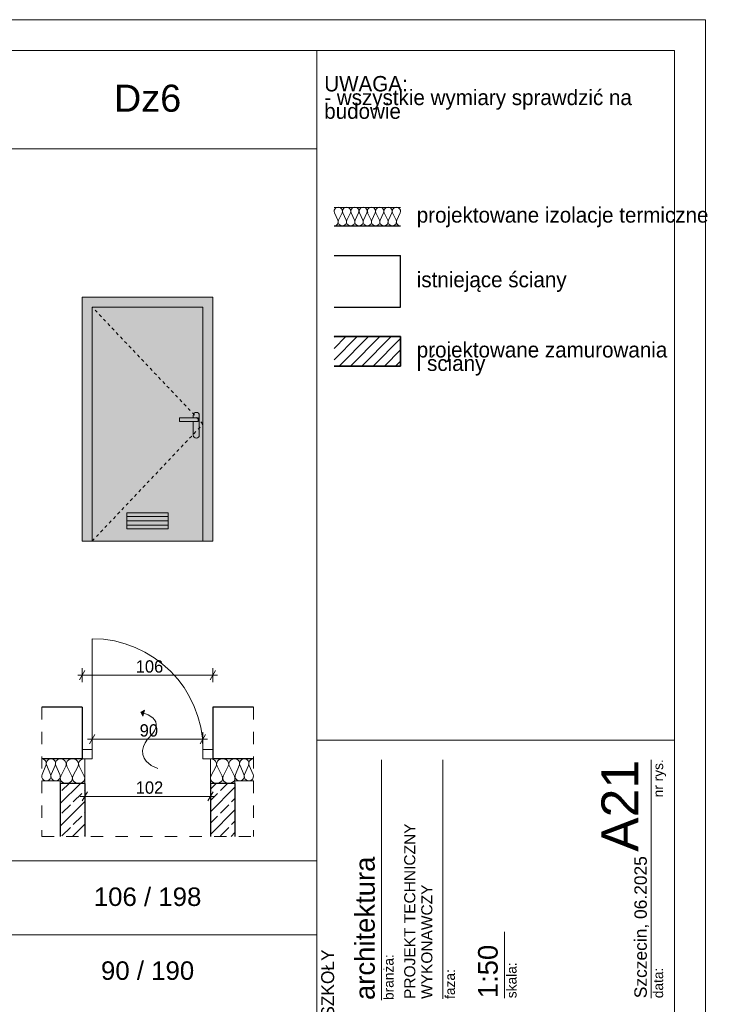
# Model space of a CAD drawing. Extents: x -130919 to -54459, y 5277 to 20371.
# Tile 9 of 11: x -87808 to -82004, y 12375 to 20371. Entities that reach past the tile are written whole.
import ezdxf

# ---------------------------------------------------------------- set-up
doc = ezdxf.new("R2010")
doc.units = 0
doc.header["$MEASUREMENT"] = 0
doc.linetypes.add('Hidden Line', pattern=[50, 25, -25])
doc.linetypes.add('Przerywana', pattern=[200, 100, -100])
for name, color, linetype, lineweight in [('Arch drzwi_Nr_Pióra__21', 7, 'Continuous', 13), ('Arch kolorystyka_Nr_Pióra__41', 7, 'Continuous', 9), ('Arch okna_Nr_Pióra__21', 7, 'Continuous', 13), ('Arch okna_Nr_Pióra__46', 5, 'Continuous', 13), ('Arch opisy okien_Nr_Pióra__1', 7, 'Continuous', 25), ('Arch opisy_Nr_Pióra__21', 7, 'Continuous', 13), ('Arch opisy_Nr_Pióra__7', 7, 'Continuous', 13), ('Arch schody_Nr_Pióra__1', 7, 'Continuous', 25), ('ARCH TABELA_Nr_Pióra__1', 7, 'Continuous', 25), ('ARCH TABELA_Nr_Pióra__21', 7, 'Continuous', 13), ('ARCH TABELA_Nr_Pióra__7', 7, 'Continuous', 13), ('Arch wyburzenia_Nr_Pióra__46', 5, 'Continuous', 13), ('Arch wykończenie_Nr_Pióra__46', 5, 'Continuous', 13), ('Arch wymiary_Nr_Pióra__5', 7, 'Continuous', 13), ('Arch ściany nośne_Nr_Pióra__21', 7, 'Continuous', 13), ('Arch ściany nośne_Nr_Pióra__27', 7, 'Continuous', 35), ('INWENT.ŚCIANY_Nr_Pióra__1', 7, 'Continuous', 25), ('INWENT.ŚCIANY_Nr_Pióra__21', 7, 'Continuous', 13)]:
    doc.layers.add(name, color=color, linetype=linetype, lineweight=lineweight)
for name, color, linetype, lineweight, true_color in [('Arch kolorystyka_Nr_Pióra__2', 7, 'Continuous', 13, 0x7f7f7f), ('Arch ocieplenie_Nr_Pióra__2', 7, 'Continuous', 13, 0x7f7f7f), ('Arch ocieplenie_Nr_Pióra__22', 7, 'Continuous', 9, 0x7f7f7f), ('Arch okna_Nr_Pióra__22', 7, 'Continuous', 9, 0x7f7f7f)]:
    doc.layers.add(name, color=color, linetype=linetype, lineweight=lineweight, true_color=true_color)
for name, color, linetype in [('Arch ocieplenie', 7, 'Continuous'), ('Arch okna', 7, 'Continuous'), ('Arch wymiary', 7, 'Continuous')]:
    doc.layers.add(name, color=color, linetype=linetype)
doc.styles.add('GENERATED_STYLE_1', font='txt')
doc.styles.add('GENERATED_STYLE_10', font='txt')
doc.styles.add('GENERATED_STYLE_2', font='arial.ttf')
doc.styles.add('GENERATED_STYLE_3', font='arial.ttf')
doc.styles.add('GENERATED_STYLE_4', font='arial.ttf')
doc.styles.add('GENERATED_STYLE_7', font='txt')
doc.dimstyles.new('GENERATED_STYLE__2', dxfattribs={"dimtxt": 100, "dimasz": 57, "dimexe": 0.18, "dimexo": 0, "dimgap": 0.09, "dimtad": 1, "dimtih": 1, "dimtoh": 1, "dimdec": 0, "dimlfac": 0.1, "dimzin": 0, "dimdsep": 46, "dimtxsty": 'GENERATED_STYLE_1', "dimblk": 'ARROWHEAD_2', "dimblk1": 'ARROWHEAD_2', "dimblk2": 'ARROWHEAD_2', "dimcen": 0.09, "dimclrd": 7, "dimclre": 7, "dimclrt": 7, "dimadec": 0, "dimazin": 0, "dimtfac": 1, "dimtdec": 4, "dimtmove": 0, "dimatfit": 3, "dimfxl": 0, "dimtolj": 1, "dimtzin": 0, "dimarcsym": 0})
pattern_1 = [(45, (0, 0), (-91.92388, 91.92388), []), (45, (-45.96, 45.96), (-91.92388, 91.92388), [97.5, -32.5])]

# ---------------------------------------------------------------- blocks, each defined once
blk = doc.blocks.new('Izolacja cieplna 14_1', base_point=(-85254.9, 18696.8))
at = {"layer": 'Arch ocieplenie_Nr_Pióra__22', "linetype": 'Continuous'}
for p, q in [((-85252.1, 18802.1), (-85224, 18741.5)), ((-85218.3, 18741.5), (-85190.2, 18802.1)), ((-85184.5, 18802.1), (-85156.4, 18741.5)), ((-85150.7, 18741.5), (-85122.6, 18802.1)), ((-85117, 18802.1), (-85088.9, 18741.5)), ((-85083.2, 18741.5), (-85055.1, 18802.1)), ((-85049.4, 18802.1), (-85021.3, 18741.5)), ((-85015.6, 18741.5), (-84987.5, 18802.1)), ((-84981.9, 18802.1), (-84953.8, 18741.5)), ((-84948.1, 18741.5), (-84920, 18802.1)), ((-84914.3, 18802.1), (-84886.2, 18741.5)), ((-84880.5, 18741.5), (-84852.4, 18802.1)), ((-84846.7, 18802.1), (-84818.6, 18741.5)), ((-84813, 18741.5), (-84784.9, 18802.1)), ((-84779.2, 18802.1), (-84751.1, 18741.5)), ((-84745.4, 18741.5), (-84717.3, 18802.1))]:
    blk.add_line(p, q, dxfattribs=at)
for centre, start_param, end_param in [((-85221.1, 18814.9), 5.870392, 9.837571), ((-85153.6, 18814.9), 5.870392, 9.837571), ((-85086, 18814.9), 5.870392, 9.837571), ((-85018.5, 18814.9), 5.870392, 9.837571), ((-84950.9, 18814.9), 5.870392, 9.837571), ((-84883.4, 18814.9), 5.870392, 9.837571), ((-84815.8, 18814.9), 5.870392, 9.837571), ((-84748.3, 18814.9), 5.870392, 9.837571), ((-85254.9, 18728.7), 4.712389, 6.695979), ((-85187.4, 18728.7), 2.7288, 6.695979), ((-85119.8, 18728.7), 2.7288, 6.695979), ((-85052.2, 18728.7), 2.7288, 6.695979), ((-84984.7, 18728.7), 2.7288, 6.695979), ((-84917.1, 18728.7), 2.7288, 6.695979), ((-84849.6, 18728.7), 2.7288, 6.695979), ((-84782, 18728.7), 2.7288, 6.695979), ((-84714.5, 18728.7), 2.7288, 4.712389)]:
    blk.add_ellipse(centre, major_axis=(33.8, 0), ratio=0.944486, start_param=start_param, end_param=end_param, dxfattribs=at)
blk = doc.blocks.new('Izolacja cieplna 14_18', base_point=(-86059.5, 14368.3))
at = {"layer": 'Arch ocieplenie_Nr_Pióra__2', "linetype": 'Continuous'}
for p, q in [((-86213.7, 14308.7), (-86255.3, 14227.9)), ((-86163.7, 14227.9), (-86205.3, 14308.7)), ((-86113.7, 14308.7), (-86155.3, 14227.9)), ((-86063.7, 14227.9), (-86105.3, 14308.7))]:
    blk.add_line(p, q, dxfattribs=at)
for centre, start_param, end_param in [((-86259.5, 14325.8), 2.7288, 4.712389), ((-86159.5, 14325.8), 2.7288, 6.695979), ((-86059.5, 14325.8), 4.712389, 6.695979), ((-86209.5, 14210.9), 5.870392, 9.837571), ((-86109.5, 14210.9), 5.870392, 9.837571)]:
    blk.add_ellipse(centre, major_axis=(-50, 0), ratio=0.850705, start_param=start_param, end_param=end_param, dxfattribs=at)
blk = doc.blocks.new('Izolacja cieplna 14_19', base_point=(-85909.5, 14368.3))
at = {"layer": 'Arch ocieplenie_Nr_Pióra__2', "linetype": 'Continuous'}
for p, q in [((-86025.1, 14314.7), (-86056.3, 14242)), ((-85987.6, 14242), (-86018.8, 14314.7)), ((-85950.1, 14314.7), (-85981.3, 14242)), ((-85912.6, 14242), (-85943.8, 14314.7))]:
    blk.add_line(p, q, dxfattribs=at)
for centre, start_param, end_param in [((-86059.5, 14330), 1.158004, 3.141593), ((-85984.5, 14330), 1.158004, 5.125183), ((-85909.5, 14330), 3.141593, 5.125182), ((-86022, 14226.6), 4.299595, 8.266775), ((-85947, 14226.6), 4.299595, 8.266775)]:
    blk.add_ellipse(centre, major_axis=(0, -38.3), ratio=0.979566, start_param=start_param, end_param=end_param, dxfattribs=at)
blk = doc.blocks.new('Izolacja cieplna 14_20', base_point=(-87479.5, 14368.3))
at = {"layer": 'Arch ocieplenie_Nr_Pióra__2', "linetype": 'Continuous'}
for p, q in [((-87475.3, 14227.9), (-87433.7, 14308.7)), ((-87425.3, 14308.7), (-87383.7, 14227.9)), ((-87375.3, 14227.9), (-87333.7, 14308.7)), ((-87325.3, 14308.7), (-87283.7, 14227.9))]:
    blk.add_line(p, q, dxfattribs=at)
for centre, start_param, end_param in [((-87479.5, 14325.8), 5.870392, 7.853982), ((-87379.5, 14325.8), 5.870392, 9.837571), ((-87279.5, 14325.8), 1.570796, 3.554385), ((-87429.5, 14210.9), 2.728799, 6.695979), ((-87329.5, 14210.9), 2.728799, 6.695979)]:
    blk.add_ellipse(centre, major_axis=(50, 0), ratio=0.850705, start_param=start_param, end_param=end_param, dxfattribs=at)
blk = doc.blocks.new('Izolacja cieplna 14_21', base_point=(-87629.5, 14368.3))
at = {"layer": 'Arch ocieplenie_Nr_Pióra__2', "linetype": 'Continuous'}
for p, q in [((-87626.3, 14242), (-87595.1, 14314.7)), ((-87588.8, 14314.7), (-87557.6, 14242)), ((-87551.3, 14242), (-87520.1, 14314.7)), ((-87513.8, 14314.7), (-87482.6, 14242))]:
    blk.add_line(p, q, dxfattribs=at)
for centre, start_param, end_param in [((-87629.5, 14330), 4.299596, 6.283185), ((-87554.5, 14330), 4.299595, 8.266774), ((-87479.5, 14330), 0, 1.983589), ((-87592, 14226.6), 1.158003, 5.125183), ((-87517, 14226.6), 1.158003, 5.125183)]:
    blk.add_ellipse(centre, major_axis=(0, 38.3), ratio=0.979566, start_param=start_param, end_param=end_param, dxfattribs=at)
blk = doc.blocks.new('Krzywa_1', base_point=(-86685.1, 14289.9))
at = {"layer": 'Arch okna_Nr_Pióra__46', "linetype": 'Continuous'}
blk.add_hatch(color=256, dxfattribs=at).paths.add_polyline_path([(-86824.4, 14746.2), (-86793.7, 14763.8), (-86806.8, 14715.5)], flags=0)
for p, q in [((-86824.4, 14746.2), (-86793.7, 14763.8)), ((-86824.4, 14746.2), (-86806.8, 14715.5)), ((-86793.7, 14763.8), (-86806.8, 14715.5))]:
    blk.add_line(p, q, dxfattribs=at)
at = {"layer": 'Arch okna_Nr_Pióra__46', "linetype": 'Continuous', "flags": 128}
blk.add_lwpolyline([(-86685.1, 14289.9), (-86740.5, 14314), (-86782.1, 14348.8), (-86798.3, 14373.1), (-86808.3, 14402.6), (-86810, 14436), (-86803.1, 14468.4), (-86789.1, 14499.2), (-86769.5, 14527.4), (-86730.7, 14571.5), (-86714, 14594.7), (-86702.3, 14620.7), (-86698.7, 14645.6), (-86702.8, 14667.3), (-86713.1, 14685.9), (-86727.8, 14701.7), (-86764.5, 14725.4), (-86800.3, 14739.6)], dxfattribs=at)
blk = doc.blocks.new('*D89')
at = {"layer": 'Arch wymiary_Nr_Pióra__5', "linetype": 'Continuous'}
for p, q in [((-87336.2, 15046.9), (-87299.5, 15046.9)), ((-87277.8, 15084.4), (-87321.1, 15009.4)), ((-87299.5, 14990.7), (-87299.5, 15103.2)), ((-87299.5, 15046.9), (-86239.5, 15046.9)), ((-86261.1, 15009.4), (-86217.8, 15084.4)), ((-86239.5, 14990.7), (-86239.5, 15103.2)), ((-86239.5, 15046.9), (-86202.8, 15046.9))]:
    blk.add_line(p, q, dxfattribs=at)
at = {"layer": 'Arch wymiary_Nr_Pióra__5', "insert": (-86865.5, 15066.9), "char_height": 100, "attachment_point": 7, "style": 'GENERATED_STYLE_1'}
blk.add_mtext('{106}', dxfattribs=at)
blk = doc.blocks.new('ARROWHEAD_2')
at = {"color": 0, "linetype": 'Continuous', "lineweight": 0}
for p, q in [((0, 0), (-1, 0)), ((-0.38, -0.66), (0.38, 0.66))]:
    blk.add_line(p, q, dxfattribs=at)
blk = doc.blocks.new('*D90')
at = {"layer": 'Arch wymiary_Nr_Pióra__5', "linetype": 'Continuous'}
for p, q in [((-87257.8, 14100.8), (-87301.1, 14025.8)), ((-87279.5, 14007.1), (-87279.5, 14119.6)), ((-86281.1, 14025.8), (-86237.8, 14100.8)), ((-86259.5, 14007.1), (-86259.5, 14119.6)), ((-87316.2, 14063.3), (-87279.5, 14063.3)), ((-87279.5, 14063.3), (-86259.5, 14063.3)), ((-86259.5, 14063.3), (-86222.8, 14063.3))]:
    blk.add_line(p, q, dxfattribs=at)
at = {"layer": 'Arch wymiary_Nr_Pióra__5', "insert": (-86865.5, 14083.3), "char_height": 100, "attachment_point": 7, "style": 'GENERATED_STYLE_1'}
blk.add_mtext('{102}', dxfattribs=at)
blk = doc.blocks.new('*D91')
at = {"layer": 'Arch wymiary_Nr_Pióra__5', "linetype": 'Continuous'}
for p, q in [((-87197.8, 14564.9), (-87241.1, 14489.9)), ((-87219.5, 14471.2), (-87219.5, 14583.7)), ((-86341.1, 14489.9), (-86297.8, 14564.9)), ((-86319.5, 14471.2), (-86319.5, 14583.7)), ((-87256.2, 14527.4), (-87219.5, 14527.4)), ((-87219.5, 14527.4), (-86319.5, 14527.4)), ((-86319.5, 14527.4), (-86282.8, 14527.4))]:
    blk.add_line(p, q, dxfattribs=at)
at = {"layer": 'Arch wymiary_Nr_Pióra__5', "insert": (-86833.5, 14547.4), "char_height": 100, "attachment_point": 7, "style": 'GENERATED_STYLE_1'}
blk.add_mtext('{90}', dxfattribs=at)

msp = doc.modelspace()

# ---------------------------------------------------------------- hatches: boundary and pattern name
at = {"layer": 'Arch kolorystyka_Nr_Pióra__2', "linetype": 'Continuous'}
h = msp.add_hatch(color=256, dxfattribs=at)
h.paths.add_polyline_path([(-87219.5, 16136.7), (-86319.5, 16136.7), (-86319.5, 18036.7), (-87219.5, 18036.7)], flags=0)
h.paths.add_polyline_path([(-86937, 16236.7), (-86602, 16236.7), (-86602, 16366.7), (-86937, 16366.7)], flags=0)
at = {"layer": 'Arch kolorystyka_Nr_Pióra__41', "linetype": 'Continuous'}
for points in [[(-86239.5, 18116.7), (-87299.5, 18116.7), (-87299.5, 16136.7), (-87219.5, 16136.7), (-87219.5, 18036.7), (-86319.5, 18036.7), (-86319.5, 16136.7), (-86239.5, 16136.7)], [(-86509.5, 17106.7), (-86399.5, 17106.7), (-86399.5, 17093.4), (-86399.5, 16996.7, 1), (-86349.5, 16996.7), (-86349.5, 17151.7), (-86349.5, 17156.7, 1), (-86399.5, 17156.7), (-86399.5, 17136.7), (-86509.5, 17136.7)], [(-86937, 16236.7), (-86602, 16236.7), (-86602, 16366.7), (-86937, 16366.7)]]:
    msp.add_hatch(color=256, dxfattribs=at).paths.add_polyline_path(points, flags=0)
at = {"layer": 'Arch ściany nośne_Nr_Pióra__21', "linetype": 'Continuous'}
h = msp.add_hatch(dxfattribs=at)
h.set_pattern_fill('Common_Brick', color=256, style=0, pattern_type=2)
h.set_pattern_definition([(45, (0, 0), (-45.96194, 45.96194), [])])
h.paths.add_polyline_path([(-85254.9, 17556.8), (-84714.5, 17556.8), (-84714.5, 17796.8), (-85254.9, 17796.8)], flags=0)
h = msp.add_hatch(dxfattribs=at)
h.set_pattern_fill('Brass_Bronze', color=256, style=0, pattern_type=2)
h.set_pattern_definition(pattern_1)
h.paths.add_polyline_path([(-87279.5, 14168.3), (-87479.5, 14168.3), (-87479.5, 13738.3), (-87279.5, 13738.3)], flags=0)
h = msp.add_hatch(dxfattribs=at)
h.set_pattern_fill('Brass_Bronze', color=256, style=0, pattern_type=2)
h.set_pattern_definition(pattern_1)
h.paths.add_polyline_path([(-86059.5, 13738.3), (-86059.5, 14168.3), (-86259.5, 14168.3), (-86259.5, 13738.3)], flags=0)

# ---------------------------------------------------------------- linework, layer by layer
at = {"layer": 'Arch drzwi_Nr_Pióra__21', "linetype": 'Continuous'}
msp.add_line((-84714.5, 17636.8), (-84714.5, 17556.8), dxfattribs=at)
at = {"layer": 'Arch okna_Nr_Pióra__21', "linetype": 'Continuous'}
for p, q in [((-87299.5, 16136.7), (-87299.5, 18116.7)), ((-86239.5, 18116.7), (-87299.5, 18116.7)), ((-86239.5, 18116.7), (-86239.5, 16136.7)), ((-87219.5, 16136.7), (-87219.5, 18036.7)), ((-86319.5, 18036.7), (-87219.5, 18036.7)), ((-86319.5, 18036.7), (-86319.5, 16136.7)), ((-86509.5, 17106.7), (-86509.5, 17136.7)), ((-86359.5, 17136.7), (-86509.5, 17136.7)), ((-86399.5, 17136.7), (-86399.5, 17156.7)), ((-86359.5, 17136.7), (-86359.5, 17106.7)), ((-86349.5, 16996.7), (-86349.5, 17156.7)), ((-86359.5, 17106.7), (-86509.5, 17106.7)), ((-86399.5, 16996.7), (-86399.5, 17106.7)), ((-86602, 16366.7), (-86937, 16366.7)), ((-86937, 16236.7), (-86937, 16366.7)), ((-86602, 16236.7), (-86602, 16366.7)), ((-86602, 16236.7), (-86937, 16236.7)), ((-86239.5, 16136.7), (-87299.5, 16136.7)), ((-87219.5, 14443.3), (-87219.5, 15343.3)), ((-87299.5, 14443.3), (-87219.5, 14443.3)), ((-87219.5, 14443.3), (-87219.5, 14368.3)), ((-86319.5, 14443.3), (-86319.5, 14368.3)), ((-86319.5, 14443.3), (-86239.5, 14443.3)), ((-87299.5, 14368.3), (-87219.5, 14368.3)), ((-86319.5, 14368.3), (-86239.5, 14368.3))]:
    msp.add_line(p, q, dxfattribs=at)
at = {"layer": 'Arch okna_Nr_Pióra__21', "linetype": 'Hidden Line'}
for p, q in [((-86319.5, 17086.7), (-87219.5, 18036.7)), ((-87219.5, 16136.7), (-86319.5, 17086.7))]:
    msp.add_line(p, q, dxfattribs=at)
at = {"layer": 'Arch okna_Nr_Pióra__21', "linetype": 'Continuous'}
for centre, radius, start, end in [((-86374.5, 17156.7), 25, 0, 180), ((-86374.5, 16996.7), 25, 180, 0), ((-87219.5, 14443.3), 900, 0, 90)]:
    msp.add_arc(centre, radius, start, end, dxfattribs=at)
at = {"layer": 'Arch okna_Nr_Pióra__22', "linetype": 'Continuous'}
for p, q in [((-86602, 16336.7), (-86937, 16336.7)), ((-86602, 16301.7), (-86937, 16301.7)), ((-86602, 16266.7), (-86937, 16266.7))]:
    msp.add_line(p, q, dxfattribs=at)
at = {"layer": 'Arch opisy_Nr_Pióra__21', "linetype": 'Continuous'}
for p, q in [((-101638.9, 20120.6), (-82488.9, 20120.6)), ((-85394.5, 20120.6), (-85394.5, 5770.6)), ((-82488.9, 20120.6), (-82488.9, 5770.6)), ((-101638.9, 19320.6), (-85394.5, 19320.6)), ((-101638.9, 13539.8), (-85394.5, 13539.8)), ((-101638.9, 12939.8), (-85394.5, 12939.8))]:
    msp.add_line(p, q, dxfattribs=at)
at = {"layer": 'Arch schody_Nr_Pióra__1', "linetype": 'Continuous'}
for p, q in [((-87479.5, 14168.3), (-87479.5, 13738.3)), ((-87279.5, 14168.3), (-87479.5, 14168.3)), ((-87279.5, 14168.3), (-87279.5, 13738.3)), ((-86259.5, 14168.3), (-86259.5, 13738.3)), ((-86059.5, 14168.3), (-86259.5, 14168.3)), ((-86059.5, 14168.3), (-86059.5, 13738.3))]:
    msp.add_line(p, q, dxfattribs=at)
at = {"layer": 'ARCH TABELA_Nr_Pióra__21', "linetype": 'Continuous'}
for p, q in [((-103138.9, 20370.6), (-82238.9, 20370.6)), ((-82238.9, 20370.6), (-82238.9, 5520.6)), ((-85394.5, 5770.6), (-85394.5, 14520.6)), ((-85394.5, 14520.6), (-82488.9, 14520.6)), ((-82488.9, 14520.6), (-82488.9, 8217.4)), ((-84869.9, 12409.4), (-84869.9, 14359.1)), ((-84371.1, 12418.2), (-84371.1, 14359.1)), ((-82680.1, 13540.8), (-82680.1, 14359.1)), ((-82680.1, 12424.1), (-82680.1, 13565)), ((-83871.1, 12424.1), (-83871.1, 12963.9))]:
    msp.add_line(p, q, dxfattribs=at)
at = {"layer": 'Arch wyburzenia_Nr_Pióra__46', "linetype": 'Continuous'}
msp.add_line((-85254.9, 18846.8), (-84714.5, 18846.8), dxfattribs=at)
at = {"layer": 'Arch wykończenie_Nr_Pióra__46', "linetype": 'Continuous'}
for p, q in [((-87279.5, 14368.3), (-87279.5, 14168.3)), ((-86259.5, 14368.3), (-86259.5, 14168.3)), ((-87479.5, 14188.3), (-87629.5, 14188.3)), ((-87479.5, 14168.3), (-87479.5, 14188.3)), ((-86059.5, 14168.3), (-86059.5, 14188.3)), ((-86059.5, 14188.3), (-85909.5, 14188.3))]:
    msp.add_line(p, q, dxfattribs=at)
at = {"layer": 'Arch ściany nośne_Nr_Pióra__27', "linetype": 'Continuous'}
for p, q in [((-85254.9, 17796.8), (-84714.5, 17796.8)), ((-84714.5, 17796.8), (-84714.5, 17556.8)), ((-84714.5, 17556.8), (-85254.9, 17556.8))]:
    msp.add_line(p, q, dxfattribs=at)
at = {"layer": 'INWENT.ŚCIANY_Nr_Pióra__1', "linetype": 'Continuous'}
for p, q in [((-85254.9, 18696.8), (-84714.5, 18696.8)), ((-85254.9, 18456.8), (-84714.5, 18456.8)), ((-84714.5, 18036.8), (-84714.5, 18456.8)), ((-85254.9, 18036.8), (-84714.5, 18036.8)), ((-87299.5, 14788.3), (-87629.5, 14788.3)), ((-87299.5, 14788.3), (-87299.5, 14368.3)), ((-86239.5, 14788.3), (-86239.5, 14368.3)), ((-85909.5, 14788.3), (-86239.5, 14788.3)), ((-87299.5, 14368.3), (-87629.5, 14368.3)), ((-85909.5, 14368.3), (-86239.5, 14368.3))]:
    msp.add_line(p, q, dxfattribs=at)
at = {"layer": 'INWENT.ŚCIANY_Nr_Pióra__21', "linetype": 'Przerywana'}
for p, q in [((-87629.5, 14788.3), (-87629.5, 13738.3)), ((-85909.5, 14788.3), (-85909.5, 13738.3)), ((-87629.5, 13738.3), (-85909.5, 13738.3))]:
    msp.add_line(p, q, dxfattribs=at)

# ---------------------------------------------------------------- block references
at = {"layer": 'Arch ocieplenie', "color": 104, "linetype": 'Continuous', "lineweight": 13, "true_color": 0x029e21}
for name, p in [('Izolacja cieplna 14_1', (-85254.9, 18696.8)), ('Izolacja cieplna 14_21', (-87629.5, 14368.3)), ('Izolacja cieplna 14_20', (-87479.5, 14368.3)), ('Izolacja cieplna 14_18', (-86059.5, 14368.3)), ('Izolacja cieplna 14_19', (-85909.5, 14368.3))]:
    msp.add_blockref(name, p, dxfattribs=at)
at = {"layer": 'Arch okna', "color": 5, "linetype": 'Continuous', "lineweight": 13}
msp.add_blockref('Krzywa_1', (-86685.1, 14289.9), dxfattribs=at)

# ---------------------------------------------------------------- texts
at = {"layer": 'Arch opisy okien_Nr_Pióra__1', "linetype": 'Continuous', "attachment_point": 2}
for s, insert, char_height, style in [('{Dz6}', (-86769.5, 19843.2), 220, 'GENERATED_STYLE_3'), ('{106 / 198}', (-86769.5, 13323.3), 150, 'GENERATED_STYLE_2'), ('{90 / 190}', (-86769.5, 12723.3), 150, 'GENERATED_STYLE_2')]:
    msp.add_mtext(s, dxfattribs=dict(at, insert=insert, char_height=char_height, style=style))
at = {"layer": 'Arch opisy_Nr_Pióra__7', "linetype": 'Continuous', "char_height": 125, "attachment_point": 1, "style": 'GENERATED_STYLE_7'}
for s, insert, width, line_spacing_factor in [('{UWAGA:\\P- wszystkie wymiary sprawdzić na budowie}', (-85334.5, 19913.3), 2932.626, 0.534469), ('{projektowane zamurowania\\Pi ściany}', (-84583.1, 17752.5), 2195.73, 0.524614)]:
    msp.add_mtext(s, dxfattribs=dict(at, insert=insert, width=width, line_spacing_factor=line_spacing_factor))
for s, insert in [('{projektowane izolacje termiczne}', (-84583.1, 18847.5)), ('{istniejące ściany}', (-84583.1, 18322.5))]:
    msp.add_mtext(s, dxfattribs=dict(at, insert=insert))
at = {"layer": 'ARCH TABELA_Nr_Pióra__1', "linetype": 'Continuous', "rotation": 90}
for s, insert, char_height, attachment_point, line_spacing_factor, style in [('{PROJEKT TECHNICZNY\\PWYKONAWCZY}', (-84685, 12418.2), 90, 1, 0.923713, 'GENERATED_STYLE_4'), ('{\\pt11271.2;PROJEKT PRZEBUDOWY WRAZ Z ROZBUDOWĄ BUDYNKU SZKOŁY \\P\\pt11271.2;PODSTAWOWEJ ORAZ ZMINANĄ SPOSOBU UŻYTKOWANIA \\P\\pt11271.2;NA BUDYNEK MIESZKALNY WIELORODZINNY}', (-84902, 8264.2), 105, 7, 1.001884, 'GENERATED_STYLE_10')]:
    msp.add_mtext(s, dxfattribs=dict(at, insert=insert, char_height=char_height, attachment_point=attachment_point, line_spacing_factor=line_spacing_factor, style=style))
at = {"layer": 'ARCH TABELA_Nr_Pióra__7', "linetype": 'Continuous', "rotation": 90, "style": 'GENERATED_STYLE_4'}
for s, insert, char_height, attachment_point in [('{A21}', (-83083, 14359.1), 300, 3), ('{nr rys.}', (-82661.9, 14055.1), 79.79, 1), ('{architektura}', (-85084.2, 12409.4), 159.58, 1), ('{Szczecin, 06.2025}', (-82815.8, 12424.1), 101.064, 1), ('{branża:}', (-84851.6, 12409.4), 79.79, 1), ('{1:50}', (-84085.4, 12424.1), 159.58, 1), ('{faza:}', (-84352.8, 12418.2), 79.79, 1), ('{skala:}', (-83852.8, 12424.1), 79.79, 1), ('{data:}', (-82661.9, 12424.1), 79.79, 1)]:
    msp.add_mtext(s, dxfattribs=dict(at, insert=insert, char_height=char_height, attachment_point=attachment_point))

# ---------------------------------------------------------------- dimensions: what is measured, and where the dimension line sits
at = {"layer": 'Arch wymiary', "linetype": 'Continuous'}
for base, p1, p2, picture, middle in [((-87299.5, 15046.9), (-87299.5, 14788.3), (-86239.5, 14788.3), '*D89', (-86751.7, 15116.9)), ((-87219.5, 14527.4), (-87219.5, 14405.8), (-86319.5, 14405.8), '*D91', (-86757.6, 14597.4)), ((-87279.5, 14063.3), (-87279.5, 14268.3), (-86259.5, 14268.3), '*D90', (-86751.7, 14133.3))]:
    dim = msp.add_linear_dim(base=base, p1=p1, p2=p2, dimstyle='GENERATED_STYLE__2', dxfattribs=at)
    dim.commit()
    dim.dimension.update_dxf_attribs({"geometry": picture, "text_midpoint": middle})

doc.saveas('drawing.dxf')
